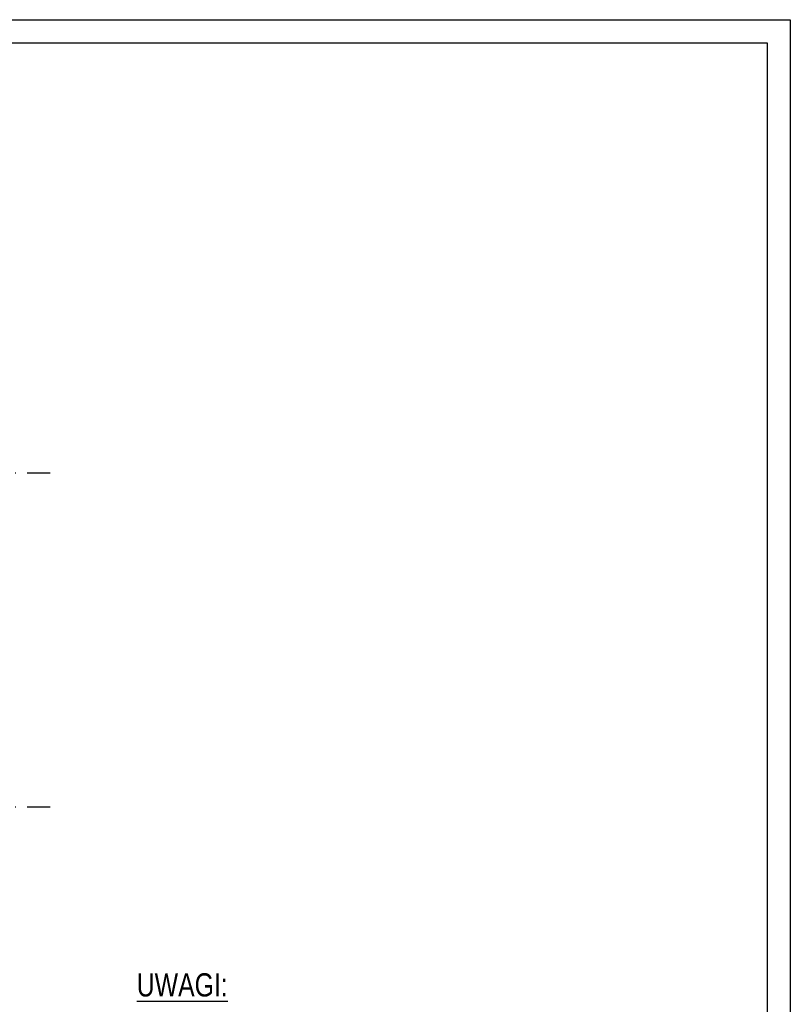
# Model space of a CAD drawing. Header units: millimetres. Extents: x 1769 to 5769, y -264 to 1871.
# Tile 10 of 10: x 4939 to 5769, y 776 to 1836. Entities that reach past the tile are written whole.
import ezdxf

# ---------------------------------------------------------------- set-up
doc = ezdxf.new("R2010")
doc.units = ezdxf.units.MM
doc.header["$LTSCALE"] = 50
doc.linetypes.add('DO', pattern=[1, 0.5, -0.24, 0.02, -0.24])
for name, color, linetype in [('BS_ram', 2, 'Continuous'), ('BZ_osd', 1, 'DO'), ('BZ_txg', 3, 'Continuous')]:
    doc.layers.add(name, color=color, linetype=linetype)
doc.styles.add('BIKTG', font='bikromsw.shx', dxfattribs={"width": 0.85})

msp = doc.modelspace()

# ---------------------------------------------------------------- linework, layer by layer
at = {"layer": 'BS_ram', "color": 1}
msp.add_lwpolyline([(1768.7, -263.6), (1768.7, 1836.4), (5768.7, 1836.4), (5768.7, -263.6)], close=True, dxfattribs=at)
at = {"layer": 'BS_ram'}
msp.add_lwpolyline([(1918.7, -238.6), (1918.7, 1811.4), (5743.7, 1811.4), (5743.7, -238.6)], close=True, dxfattribs=at)
at = {"layer": 'BZ_osd'}
for p, q in [((4971.6, 1348.2), (2048.6, 1348.2)), ((4971.6, 988.2), (2048.6, 988.2))]:
    msp.add_line(p, q, dxfattribs=at)

# ---------------------------------------------------------------- texts
at = {"layer": 'BZ_txg', "style": 'BIKTG', "width": 0.8}
msp.add_text('%%uUWAGI:', height=25, dxfattribs=at).set_placement((5064.7, 784.5))

doc.saveas('drawing.dxf')
